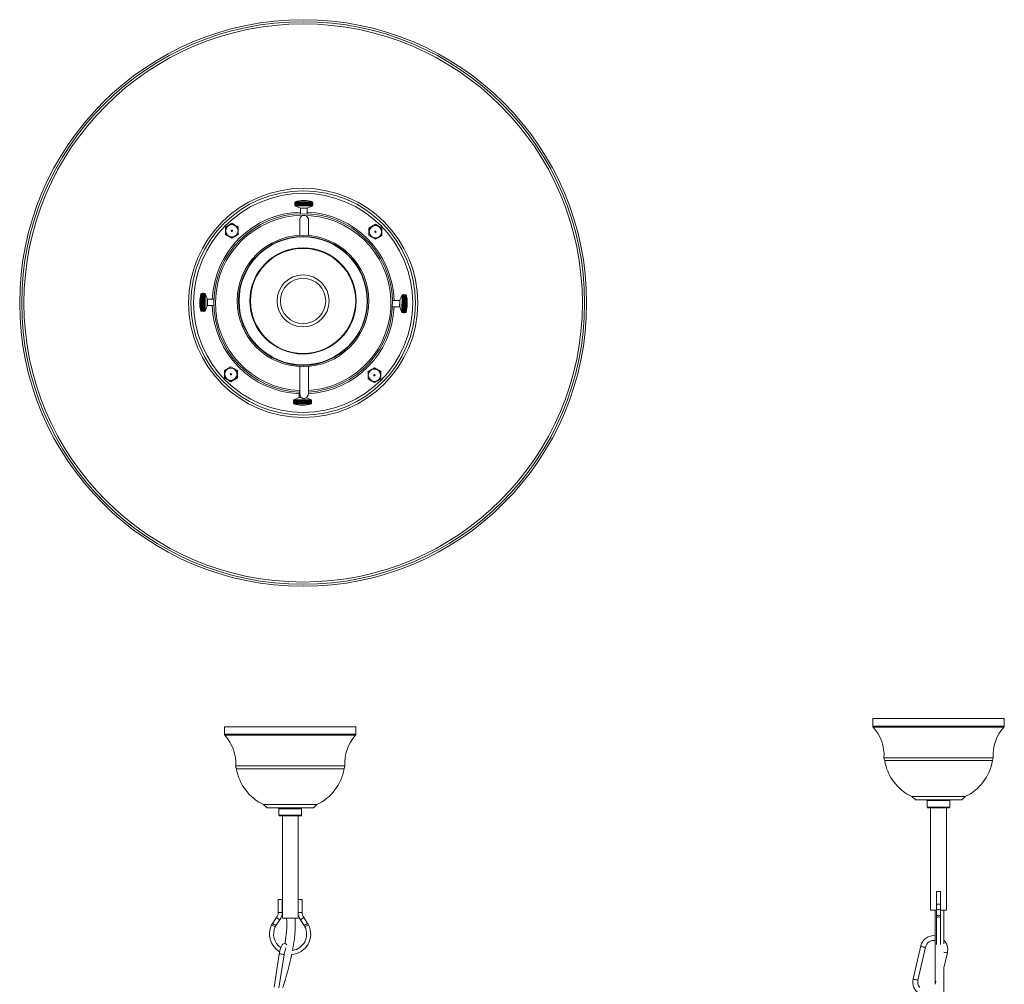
# Model space of a CAD drawing. Header units: millimetres. Extents: x -238 to 509, y -1369 to 291.
# Tile 7 of 7: x -232 to 374, y -304 to 291. Entities that reach past the tile are written whole.
import ezdxf

# ---------------------------------------------------------------- set-up
doc = ezdxf.new("R2010")
doc.units = ezdxf.units.MM

msp = doc.modelspace()

# ---------------------------------------------------------------- linework, layer by layer
at = {"color": 7, "linetype": 'Continuous', "lineweight": 15}
for p, q in [((-62.29, 175.95), (-58.92, 174.62)), ((-61.67, 178.18), (-61.69, 176.26)), ((-61.37, 178.18), (-61.38, 176.26)), ((-61.01, 178.17), (-61.02, 176.26)), ((-60.61, 178.17), (-60.62, 176.26)), ((-60.16, 178.17), (-60.18, 176.25)), ((-59.68, 178.17), (-59.7, 176.25)), ((-59.17, 178.16), (-59.19, 176.25)), ((-58.64, 178.16), (-58.65, 176.24)), ((-58.08, 178.16), (-58.09, 176.24)), ((-57.51, 178.15), (-57.52, 176.24)), ((-56.93, 178.15), (-56.94, 176.23)), ((-56.35, 178.14), (-56.37, 176.23)), ((-55.78, 178.14), (-55.79, 176.22)), ((-55.22, 178.14), (-55.23, 176.22)), ((-54.8, 174.59), (-51.41, 175.88)), ((-54.67, 178.13), (-54.69, 176.22)), ((-54.15, 178.13), (-54.17, 176.21)), ((-53.66, 178.13), (-53.67, 176.21)), ((-53.21, 178.12), (-53.22, 176.21)), ((-52.79, 178.12), (-52.8, 176.2)), ((-52.42, 178.12), (-52.43, 176.2)), ((-52.09, 178.11), (-52.11, 176.2)), ((-58.86, 174.52), (-58.88, 171.08)), ((-54.88, 171.05), (-54.86, 174.5)), ((-101.15, 165.18), (-105.12, 162.89)), ((-97.18, 162.89), (-101.15, 165.18)), ((-59.34, 167.2), (-59.34, 157.66)), ((-54.04, 157.68), (-54.04, 167.2)), ((-12.76, 164.58), (-16.73, 162.29)), ((-8.79, 162.29), (-12.76, 164.58)), ((-105.12, 162.89), (-105.12, 158.3)), ((-105.12, 158.3), (-101.15, 156.01)), ((-101.15, 156.01), (-97.18, 158.3)), ((-97.18, 162.89), (-97.18, 158.3)), ((-16.73, 162.29), (-16.73, 157.71)), ((-16.73, 157.71), (-12.76, 155.42)), ((-12.76, 155.42), (-8.79, 157.71)), ((-8.79, 162.29), (-8.79, 157.71)), ((-120.06, 122.03), (-120.13, 111.03)), ((-119.84, 121.43), (-117.93, 121.41)), ((-117.7, 122.01), (-117.78, 111.01)), ((-116.32, 118.57), (-117.61, 121.95)), ((-119.88, 116.17), (-117.96, 116.16)), ((-119.88, 115.6), (-117.97, 115.58)), ((-119.87, 117.89), (-117.95, 117.88)), ((-119.87, 117.33), (-117.96, 117.31)), ((-119.87, 116.75), (-117.96, 116.74)), ((-119.86, 119.48), (-117.94, 119.47)), ((-119.86, 118.98), (-117.94, 118.97)), ((-119.86, 118.45), (-117.95, 118.43)), ((-119.85, 121.13), (-117.93, 121.12)), ((-119.85, 120.78), (-117.93, 120.77)), ((-119.85, 120.39), (-117.94, 120.38)), ((-119.85, 119.96), (-117.94, 119.94)), ((-112.2, 118.47), (-116.23, 118.5)), ((2.17, 117.71), (-2.28, 117.74)), ((3.6, 121.13), (2.26, 117.77)), ((3.62, 110.2), (3.69, 121.2)), ((5.8, 116.64), (3.88, 116.66)), ((5.79, 116.07), (3.88, 116.08)), ((5.79, 115.49), (3.88, 115.5)), ((5.81, 118.28), (3.89, 118.29)), ((5.81, 117.76), (3.89, 117.77)), ((5.8, 117.21), (3.89, 117.22)), ((5.82, 119.66), (3.9, 119.68)), ((5.82, 119.24), (3.9, 119.25)), ((5.81, 118.78), (3.9, 118.79)), ((5.82, 120.37), (3.91, 120.39)), ((5.82, 120.04), (3.91, 120.06)), ((5.98, 110.18), (6.05, 121.18)), ((-119.91, 112.19), (-117.99, 112.17)), ((-119.91, 111.85), (-117.99, 111.84)), ((-119.91, 111.57), (-117.99, 111.55)), ((-119.9, 113.46), (-117.98, 113.45)), ((-119.9, 112.99), (-117.98, 112.98)), ((-119.9, 112.57), (-117.99, 112.56)), ((-119.89, 115.03), (-117.97, 115.02)), ((-119.89, 114.48), (-117.97, 114.47)), ((-119.89, 113.96), (-117.98, 113.94)), ((-117.68, 111.07), (-116.35, 114.44)), ((-116.25, 114.5), (-112.23, 114.47)), ((-2.3, 113.74), (2.14, 113.71)), ((2.23, 113.64), (3.53, 110.26)), ((5.76, 110.8), (3.84, 110.81)), ((5.77, 112.28), (3.85, 112.29)), ((5.77, 111.84), (3.85, 111.85)), ((5.76, 111.45), (3.85, 111.46)), ((5.76, 111.1), (3.85, 111.11)), ((5.78, 113.79), (3.86, 113.8)), ((5.78, 113.26), (3.86, 113.27)), ((5.77, 112.75), (3.86, 112.77)), ((5.79, 114.91), (3.87, 114.93)), ((5.78, 114.35), (3.87, 114.36)), ((5.1, 110.11), (5.75, 110.15)), ((-101.74, 76.79), (-105.71, 74.5)), ((-105.71, 74.5), (-105.71, 69.92)), ((-97.77, 74.5), (-101.74, 76.79)), ((-97.77, 74.5), (-97.77, 69.92)), ((-59.34, 77.03), (-59.34, 59.93)), ((-54.04, 77.09), (-54.04, 59.92)), ((-13.36, 76.2), (-17.32, 73.91)), ((-17.32, 73.91), (-17.32, 69.32)), ((-9.39, 73.91), (-13.36, 76.2)), ((-9.39, 73.91), (-9.39, 69.32)), ((-105.71, 69.92), (-101.74, 67.63)), ((-101.74, 67.63), (-97.77, 69.92)), ((-17.32, 69.32), (-13.36, 67.03)), ((-13.36, 67.03), (-9.39, 69.32)), ((-59.62, 61.16), (-59.64, 57.91)), ((-63.15, 56.44), (-52.15, 56.36)), ((-59.71, 57.82), (-63.09, 56.53)), ((-62.53, 54.3), (-62.52, 56.21)), ((-62.23, 54.3), (-62.22, 56.21)), ((-61.88, 54.29), (-61.86, 56.21)), ((-61.48, 54.29), (-61.47, 56.21)), ((-61.04, 54.29), (-61.03, 56.2)), ((-60.56, 54.28), (-60.55, 56.2)), ((-60.05, 54.28), (-60.04, 56.2)), ((-59.52, 54.28), (-59.51, 56.19)), ((-58.96, 54.27), (-58.95, 56.19)), ((-58.4, 54.27), (-58.38, 56.18)), ((-57.82, 54.27), (-57.81, 56.18)), ((-57.24, 54.26), (-57.23, 56.18)), ((-56.67, 54.26), (-56.65, 56.17)), ((-56.1, 54.25), (-56.09, 56.17)), ((-55.56, 54.25), (-55.54, 56.17)), ((-52.22, 56.46), (-55.3, 57.68)), ((-55.03, 54.25), (-55.02, 56.16)), ((-54.54, 54.24), (-54.53, 56.16)), ((-54.08, 54.24), (-54.07, 56.16)), ((-53.66, 54.24), (-53.65, 56.15)), ((-53.28, 54.24), (-53.27, 56.15)), ((-52.95, 54.23), (-52.94, 56.15)), ((-63.17, 54.08), (-52.17, 54.01)), ((-105.73, -144.94), (-105.71, -149.55)), ((-105.73, -144.94), (-24.73, -144.94)), ((-24.75, -149.55), (-24.73, -144.94)), ((293.45, -139.98), (293.46, -144.59)), ((293.45, -139.98), (374.44, -139.98)), ((374.43, -144.59), (374.44, -139.98)), ((300.79, -165.83), (367.09, -165.83)), ((-98.38, -170.79), (-32.08, -170.79)), ((-81.7, -192.94), (-79.5, -194.94)), ((-81.7, -192.94), (-48.76, -192.94)), ((-50.96, -194.94), (-48.76, -192.94)), ((317.47, -187.98), (319.67, -189.98)), ((317.47, -187.98), (350.41, -187.98)), ((319.67, -189.98), (348.21, -189.98)), ((326.94, -190.48), (326.94, -194.48)), ((340.94, -194.48), (340.94, -190.48)), ((348.21, -189.98), (350.41, -187.98)), ((-79.5, -194.94), (-50.96, -194.94)), ((-72.23, -195.44), (-72.23, -199.44)), ((-58.73, -199.94), (-71.73, -199.94)), ((-70.08, -199.94), (-70.08, -262.94)), ((-60.38, -251.3), (-60.38, -199.94)), ((-58.23, -199.44), (-58.23, -195.44)), ((340.44, -194.98), (327.44, -194.98)), ((329.09, -194.98), (329.09, -257.98)), ((338.79, -257.98), (338.79, -194.98)), ((332.69, -246.52), (332.69, -279.15)), ((335.19, -246.52), (332.69, -246.52)), ((335.19, -279.15), (335.19, -246.52)), ((-72.68, -251.48), (-72.68, -259.32)), ((-72.68, -251.48), (-70.18, -251.48)), ((-70.18, -259.32), (-70.18, -251.48)), ((-60.38, -259.32), (-60.38, -251.48)), ((-57.88, -251.48), (-60.38, -251.48)), ((-57.88, -259.32), (-57.88, -251.48)), ((-60.38, -262.94), (-60.38, -259.42)), ((332.69, -257.98), (329.09, -257.98)), ((331.92, -257.98), (331.92, -303.16)), ((338.79, -257.98), (335.19, -257.98)), ((337.22, -278.69), (337.22, -257.98)), ((-73.68, -262.56), (-76.08, -266.08)), ((-74.01, -267.49), (-71.61, -263.96)), ((-60.38, -262.94), (-70.08, -262.94)), ((-58.95, -263.96), (-56.55, -267.49)), ((-54.49, -266.08), (-56.88, -262.56)), ((323, -280.03), (318.35, -300.3)), ((321.26, -301.03), (325.92, -280.71)), ((337.21, -293.53), (339.38, -284.09)), ((-71.97, -285.09), (-75.2, -305.42)), ((-72.22, -305.79), (-69.01, -285.56)), ((337.22, -982.71), (337.22, -293.48)), ((332.26, -301.68), (331.81, -303.64))]:
    msp.add_line(p, q, dxfattribs=at)
at = {"color": 8, "linetype": 'Continuous', "lineweight": 15}
for p, q in [((-51.41, 175.88), (-62.29, 175.95)), ((-51.41, 178.43), (-62.26, 178.5)), ((-54.8, 174.59), (-58.92, 174.62)), ((-54.86, 174.5), (-58.86, 174.52)), ((-120.16, 121.96), (-120.23, 111.1)), ((-117.61, 121.95), (-117.68, 111.07)), ((-116.32, 118.57), (-116.35, 114.44)), ((-116.23, 118.5), (-116.25, 114.5)), ((2.14, 113.71), (2.17, 117.71)), ((2.23, 113.64), (2.26, 117.77)), ((3.53, 110.26), (3.6, 121.13)), ((6.07, 110.25), (6.14, 121.11)), ((-63.09, 56.53), (-52.22, 56.46)), ((-59.71, 57.82), (-58.32, 57.81)), ((-59.64, 57.91), (-58.42, 57.91)), ((-63.1, 53.98), (-52.24, 53.91)), ((293.46, -144.59), (374.43, -144.59)), ((293.72, -145.26), (374.17, -145.26)), ((-105.71, -149.55), (-24.75, -149.55)), ((-105.46, -150.22), (-25.01, -150.22)), ((-98.81, -169.09), (-31.65, -169.09)), ((300.36, -164.13), (367.52, -164.13)), ((340.94, -190.48), (326.94, -190.48)), ((-58.23, -195.44), (-72.23, -195.44)), ((-72.23, -199.44), (-58.23, -199.44)), ((326.94, -194.48), (340.94, -194.48)), ((335.19, -254.36), (332.69, -254.36)), ((-72.68, -259.32), (-70.18, -259.32)), ((-57.88, -259.32), (-60.38, -259.32)), ((-76.08, -266.08), (-74.01, -267.49)), ((-73.68, -262.56), (-71.61, -263.96)), ((-56.88, -262.56), (-58.95, -263.96)), ((-54.49, -266.08), (-56.55, -267.49)), ((-76.66, -267.08), (-74.42, -268.18)), ((-53.9, -267.08), (-56.15, -268.18))]:
    msp.add_line(p, q, dxfattribs=at)
at = {"color": 7, "linetype": 'Continuous', "lineweight": 15, "flags": 128}
for points in [[(-62.38, 176.27), (-62.43, 177.4), (-62.37, 178.18)], [(-62.35, 178.18), (-62.42, 177.1), (-62.36, 176.27)], [(-62.36, 176.27), (-62.4, 177.4), (-62.35, 178.18)], [(-62.27, 178.18), (-62.36, 177.1), (-62.28, 176.27)], [(-62.28, 176.27), (-62.31, 177.4), (-62.27, 178.18)], [(-62.13, 178.18), (-62.23, 177.1), (-62.14, 176.27)], [(-62.14, 176.27), (-62.15, 177.4), (-62.13, 178.18)], [(-61.93, 178.18), (-62.04, 177.1), (-61.94, 176.27)], [(-61.94, 176.27), (-61.94, 177.4), (-61.93, 178.18)], [(-61.67, 178.18), (-61.79, 177.09), (-61.69, 176.26)], [(-61.69, 176.26), (-61.67, 177.4), (-61.67, 178.18)], [(-61.37, 178.18), (-61.5, 177.09), (-61.38, 176.26)], [(-61.38, 176.26), (-61.35, 177.39), (-61.37, 178.18)], [(-61.01, 178.17), (-61.15, 177.09), (-61.02, 176.26)], [(-61.02, 176.26), (-60.98, 177.39), (-61.01, 178.17)], [(-60.61, 178.17), (-60.75, 177.09), (-60.62, 176.26)], [(-60.62, 176.26), (-60.57, 177.39), (-60.61, 178.17)], [(-60.16, 178.17), (-60.31, 177.08), (-60.18, 176.25)], [(-60.18, 176.25), (-60.11, 177.39), (-60.16, 178.17)], [(-59.68, 178.17), (-59.83, 177.08), (-59.7, 176.25)], [(-59.7, 176.25), (-59.62, 177.38), (-59.68, 178.17)], [(-59.17, 178.16), (-59.32, 177.08), (-59.19, 176.25)], [(-59.19, 176.25), (-59.1, 177.38), (-59.17, 178.16)], [(-58.64, 178.16), (-58.78, 177.07), (-58.65, 176.24)], [(-58.65, 176.24), (-58.55, 177.37), (-58.64, 178.16)], [(-58.08, 178.16), (-58.22, 177.07), (-58.09, 176.24)], [(-58.09, 176.24), (-57.98, 177.37), (-58.08, 178.16)], [(-57.51, 178.15), (-57.65, 177.07), (-57.52, 176.24)], [(-57.52, 176.24), (-57.4, 177.37), (-57.51, 178.15)], [(-56.93, 178.15), (-57.07, 177.06), (-56.94, 176.23)], [(-56.94, 176.23), (-56.82, 177.36), (-56.93, 178.15)], [(-56.35, 178.14), (-56.48, 177.06), (-56.37, 176.23)], [(-56.37, 176.23), (-56.23, 177.36), (-56.35, 178.14)], [(-55.78, 178.14), (-55.9, 177.06), (-55.79, 176.22)], [(-55.79, 176.22), (-55.66, 177.36), (-55.78, 178.14)], [(-55.22, 178.14), (-55.33, 177.05), (-55.23, 176.22)], [(-55.23, 176.22), (-55.09, 177.35), (-55.22, 178.14)], [(-54.67, 178.13), (-54.77, 177.05), (-54.69, 176.22)], [(-54.69, 176.22), (-54.55, 177.35), (-54.67, 178.13)], [(-54.15, 178.13), (-54.24, 177.04), (-54.17, 176.21)], [(-54.17, 176.21), (-54.03, 177.34), (-54.15, 178.13)], [(-53.66, 178.13), (-53.74, 177.04), (-53.67, 176.21)], [(-53.67, 176.21), (-53.54, 177.34), (-53.66, 178.13)], [(-53.21, 178.12), (-53.27, 177.04), (-53.22, 176.21)], [(-53.22, 176.21), (-53.08, 177.34), (-53.21, 178.12)], [(-52.79, 178.12), (-52.84, 177.03), (-52.8, 176.2)], [(-52.8, 176.2), (-52.67, 177.34), (-52.79, 178.12)], [(-52.42, 178.12), (-52.45, 177.03), (-52.43, 176.2)], [(-52.43, 176.2), (-52.3, 177.33), (-52.42, 178.12)], [(-52.09, 178.11), (-52.11, 177.03), (-52.11, 176.2)], [(-52.11, 176.2), (-51.99, 177.33), (-52.09, 178.11)], [(-51.82, 178.11), (-51.83, 177.03), (-51.83, 176.2)], [(-51.83, 176.2), (-51.72, 177.33), (-51.82, 178.11)], [(-51.6, 178.11), (-51.6, 177.03), (-51.62, 176.2)], [(-51.62, 176.2), (-51.52, 177.33), (-51.6, 178.11)], [(-51.45, 178.11), (-51.42, 177.03), (-51.46, 176.2)], [(-51.46, 176.2), (-51.37, 177.33), (-51.45, 178.11)], [(-51.34, 178.11), (-51.31, 177.02), (-51.36, 176.19)], [(-51.36, 176.19), (-51.28, 177.33), (-51.34, 178.11)], [(-51.3, 178.11), (-51.25, 177.02), (-51.32, 176.19)], [(-51.32, 176.19), (-51.25, 177.33), (-51.3, 178.11)], [(-119.84, 122.05), (-118.75, 122.11), (-117.92, 122.04)], [(-117.92, 122.03), (-119.05, 122.11), (-119.84, 122.05)], [(-119.84, 122.05), (-118.75, 122.09), (-117.92, 122.03)], [(-117.92, 121.97), (-119.06, 122.05), (-119.84, 121.98)], [(-119.84, 121.98), (-118.75, 122.01), (-117.92, 121.97)], [(-117.93, 121.84), (-119.06, 121.94), (-119.84, 121.85)], [(-119.84, 121.85), (-118.76, 121.87), (-117.93, 121.84)], [(-117.93, 121.65), (-119.06, 121.76), (-119.84, 121.67)], [(-119.84, 121.67), (-118.76, 121.67), (-117.93, 121.65)], [(-117.93, 121.41), (-119.06, 121.53), (-119.84, 121.43)], [(-119.84, 121.43), (-118.76, 121.41), (-117.93, 121.41)], [(5.83, 121.21), (4.74, 121.28), (3.91, 121.22)], [(3.91, 121.22), (5.05, 121.27), (5.83, 121.21)], [(-117.96, 116.16), (-119.09, 116.28), (-119.88, 116.17)], [(-119.88, 116.17), (-118.79, 116.03), (-117.96, 116.16)], [(-117.97, 115.58), (-119.1, 115.7), (-119.88, 115.6)], [(-119.88, 115.6), (-118.8, 115.45), (-117.97, 115.58)], [(-117.95, 117.88), (-119.08, 118.02), (-119.87, 117.89)], [(-119.87, 117.89), (-118.78, 117.78), (-117.95, 117.88)], [(-117.96, 117.31), (-119.09, 117.45), (-119.87, 117.33)], [(-119.87, 117.33), (-118.79, 117.2), (-117.96, 117.31)], [(-117.96, 116.74), (-119.09, 116.87), (-119.87, 116.75)], [(-119.87, 116.75), (-118.79, 116.62), (-117.96, 116.74)], [(-117.94, 119.47), (-119.07, 119.61), (-119.86, 119.48)], [(-119.86, 119.48), (-118.77, 119.4), (-117.94, 119.47)], [(-117.94, 118.97), (-119.08, 119.11), (-119.86, 118.98)], [(-119.86, 118.98), (-118.78, 118.88), (-117.94, 118.97)], [(-117.95, 118.43), (-119.08, 118.57), (-119.86, 118.45)], [(-119.86, 118.45), (-118.78, 118.34), (-117.95, 118.43)], [(-117.93, 121.12), (-119.06, 121.24), (-119.85, 121.13)], [(-119.85, 121.13), (-118.76, 121.1), (-117.93, 121.12)], [(-117.93, 120.77), (-119.06, 120.9), (-119.85, 120.78)], [(-119.85, 120.78), (-118.76, 120.74), (-117.93, 120.77)], [(-117.94, 120.38), (-119.07, 120.51), (-119.85, 120.39)], [(-119.85, 120.39), (-118.77, 120.33), (-117.94, 120.38)], [(-117.94, 119.94), (-119.07, 120.08), (-119.85, 119.96)], [(-119.85, 119.96), (-118.77, 119.89), (-117.94, 119.94)], [(5.8, 116.64), (4.71, 116.79), (3.88, 116.66)], [(3.88, 116.66), (5.01, 116.54), (5.8, 116.64)], [(5.79, 116.07), (4.71, 116.21), (3.88, 116.08)], [(3.88, 116.08), (5.01, 115.96), (5.79, 116.07)], [(5.79, 115.49), (4.71, 115.62), (3.88, 115.5)], [(3.88, 115.5), (5.01, 115.38), (5.79, 115.49)], [(5.81, 118.28), (4.72, 118.43), (3.89, 118.29)], [(3.89, 118.29), (5.02, 118.21), (5.81, 118.28)], [(5.81, 117.76), (4.72, 117.9), (3.89, 117.77)], [(3.89, 117.77), (5.02, 117.67), (5.81, 117.76)], [(5.8, 117.21), (4.72, 117.35), (3.89, 117.22)], [(3.89, 117.22), (5.02, 117.12), (5.8, 117.21)], [(5.82, 119.66), (4.73, 119.8), (3.9, 119.68)], [(3.9, 119.68), (5.03, 119.63), (5.82, 119.66)], [(5.82, 119.24), (4.73, 119.38), (3.9, 119.25)], [(3.9, 119.25), (5.03, 119.19), (5.82, 119.24)], [(5.81, 118.78), (4.73, 118.92), (3.9, 118.79)], [(3.9, 118.79), (5.03, 118.72), (5.81, 118.78)], [(5.83, 121.16), (4.74, 121.24), (3.91, 121.17)], [(3.91, 121.17), (5.04, 121.21), (5.83, 121.16)], [(5.83, 121.05), (4.74, 121.15), (3.91, 121.06)], [(3.91, 121.06), (5.04, 121.08), (5.83, 121.05)], [(5.83, 120.88), (4.74, 120.99), (3.91, 120.89)], [(3.91, 120.89), (5.04, 120.9), (5.83, 120.88)], [(5.82, 120.66), (4.74, 120.77), (3.91, 120.67)], [(3.91, 120.67), (5.04, 120.66), (5.82, 120.66)], [(5.82, 120.37), (4.74, 120.5), (3.91, 120.39)], [(3.91, 120.39), (5.04, 120.37), (5.82, 120.37)], [(5.82, 120.04), (4.74, 120.18), (3.91, 120.06)], [(3.91, 120.06), (5.04, 120.02), (5.82, 120.04)], [(-117.99, 112.17), (-119.12, 112.21), (-119.91, 112.19)], [(-119.91, 112.19), (-118.82, 112.05), (-117.99, 112.17)], [(-117.99, 111.84), (-119.12, 111.86), (-119.91, 111.85)], [(-119.91, 111.85), (-118.82, 111.73), (-117.99, 111.84)], [(-119.91, 111.57), (-118.83, 111.45), (-117.99, 111.55)], [(-117.99, 111.55), (-119.13, 111.56), (-119.91, 111.57)], [(-119.91, 111.34), (-118.83, 111.23), (-118, 111.33)], [(-118, 111.33), (-119.13, 111.32), (-119.91, 111.34)], [(-119.91, 111.17), (-118.83, 111.07), (-118, 111.15)], [(-118, 111.15), (-119.13, 111.13), (-119.91, 111.17)], [(-119.91, 111.05), (-118.83, 110.97), (-118, 111.04)], [(-118, 111.04), (-119.13, 111.01), (-119.91, 111.05)], [(-119.91, 111), (-118.83, 110.93), (-118, 110.99)], [(-118, 110.99), (-119.13, 110.94), (-119.91, 111)], [(-117.98, 113.45), (-119.11, 113.52), (-119.9, 113.46)], [(-119.9, 113.46), (-118.81, 113.31), (-117.98, 113.45)], [(-117.98, 112.98), (-119.12, 113.04), (-119.9, 112.99)], [(-119.9, 112.99), (-118.82, 112.85), (-117.98, 112.98)], [(-117.99, 112.56), (-119.12, 112.6), (-119.9, 112.57)], [(-119.9, 112.57), (-118.82, 112.43), (-117.99, 112.56)], [(-117.97, 115.02), (-119.1, 115.12), (-119.89, 115.03)], [(-119.89, 115.03), (-118.8, 114.89), (-117.97, 115.02)], [(-117.97, 114.47), (-119.11, 114.57), (-119.89, 114.48)], [(-119.89, 114.48), (-118.81, 114.34), (-117.97, 114.47)], [(-117.98, 113.94), (-119.11, 114.03), (-119.89, 113.96)], [(-119.89, 113.96), (-118.81, 113.81), (-117.98, 113.94)], [(5.76, 110.8), (4.67, 110.81), (3.84, 110.81)], [(3.84, 110.81), (4.97, 110.7), (5.76, 110.8)], [(5.76, 110.55), (4.67, 110.55), (3.84, 110.57)], [(3.84, 110.57), (4.97, 110.46), (5.76, 110.55)], [(5.76, 110.37), (4.67, 110.35), (3.84, 110.38)], [(3.84, 110.38), (4.97, 110.28), (5.76, 110.37)], [(5.75, 110.23), (4.67, 110.21), (3.84, 110.25)], [(3.84, 110.25), (4.97, 110.16), (5.75, 110.23)], [(5.75, 110.16), (4.67, 110.12), (3.84, 110.18)], [(3.84, 110.18), (4.97, 110.1), (5.75, 110.16)], [(5.75, 110.15), (4.67, 110.1), (3.84, 110.17)], [(5.77, 112.28), (4.68, 112.35), (3.85, 112.29)], [(3.85, 112.29), (4.98, 112.15), (5.77, 112.28)], [(5.77, 111.84), (4.68, 111.9), (3.85, 111.85)], [(3.85, 111.85), (4.98, 111.72), (5.77, 111.84)], [(5.76, 111.45), (4.68, 111.49), (3.85, 111.46)], [(3.85, 111.46), (4.98, 111.33), (5.76, 111.45)], [(5.76, 111.1), (4.68, 111.13), (3.85, 111.11)], [(3.85, 111.11), (4.98, 110.99), (5.76, 111.1)], [(5.78, 113.79), (4.69, 113.9), (3.86, 113.8)], [(3.86, 113.8), (4.99, 113.67), (5.78, 113.79)], [(5.78, 113.26), (4.69, 113.35), (3.86, 113.27)], [(3.86, 113.27), (4.99, 113.13), (5.78, 113.26)], [(5.77, 112.75), (4.69, 112.84), (3.86, 112.77)], [(3.86, 112.77), (4.99, 112.63), (5.77, 112.75)], [(5.79, 114.91), (4.7, 115.04), (3.87, 114.93)], [(3.87, 114.93), (5, 114.79), (5.79, 114.91)], [(5.78, 114.35), (4.7, 114.46), (3.87, 114.36)], [(3.87, 114.36), (5, 114.22), (5.78, 114.35)], [(-59.34, 60.67), (-59.12, 59.09), (-58.62, 58.11), (-58.08, 57.59), (-57.72, 57.39), (-57.42, 57.29), (-57.3, 57.27), (-57.24, 57.25), (-57.18, 57.24), (-57.16, 57.24), (-57.13, 57.24), (-57.11, 57.23), (-57.08, 57.23), (-57.06, 57.22), (-57.04, 57.22), (-56.98, 57.21), (-56.87, 57.2), (-56.76, 57.19), (-56.33, 57.21), (-55.73, 57.4), (-55.23, 57.73), (-54.7, 58.34), (-54.24, 59.31), (-54.04, 60.67)], [(-63.2, 54.3), (-63.25, 55.39), (-63.18, 56.22)], [(-63.17, 56.22), (-63.25, 55.09), (-63.18, 54.3)], [(-63.18, 54.3), (-63.22, 55.39), (-63.17, 56.22)], [(-63.09, 56.22), (-63.18, 55.09), (-63.11, 54.3)], [(-63.11, 54.3), (-63.14, 55.39), (-63.09, 56.22)], [(-62.96, 56.22), (-63.06, 55.08), (-62.97, 54.3)], [(-62.97, 54.3), (-62.99, 55.39), (-62.96, 56.22)], [(-62.77, 56.21), (-62.88, 55.08), (-62.78, 54.3)], [(-62.78, 54.3), (-62.78, 55.38), (-62.77, 56.21)], [(-62.52, 56.21), (-62.63, 55.08), (-62.53, 54.3)], [(-62.53, 54.3), (-62.52, 55.38), (-62.52, 56.21)], [(-62.22, 56.21), (-62.34, 55.08), (-62.23, 54.3)], [(-62.23, 54.3), (-62.2, 55.38), (-62.22, 56.21)], [(-61.86, 56.21), (-61.99, 55.08), (-61.88, 54.29)], [(-61.88, 54.29), (-61.83, 55.38), (-61.86, 56.21)], [(-61.47, 56.21), (-61.6, 55.08), (-61.48, 54.29)], [(-61.48, 54.29), (-61.42, 55.38), (-61.47, 56.21)], [(-61.03, 56.2), (-61.16, 55.07), (-61.04, 54.29)], [(-61.04, 54.29), (-60.97, 55.37), (-61.03, 56.2)], [(-60.55, 56.2), (-60.69, 55.07), (-60.56, 54.28)], [(-60.56, 54.28), (-60.48, 55.37), (-60.55, 56.2)], [(-60.04, 56.2), (-60.18, 55.07), (-60.05, 54.28)], [(-60.05, 54.28), (-59.96, 55.37), (-60.04, 56.2)], [(-59.51, 56.19), (-59.65, 55.06), (-59.52, 54.28)], [(-59.52, 54.28), (-59.41, 55.36), (-59.51, 56.19)], [(-58.95, 56.19), (-59.09, 55.06), (-58.96, 54.27)], [(-58.96, 54.27), (-58.85, 55.36), (-58.95, 56.19)], [(-58.38, 56.18), (-58.52, 55.05), (-58.4, 54.27)], [(-58.4, 54.27), (-58.27, 55.35), (-58.38, 56.18)], [(-57.81, 56.18), (-57.93, 55.05), (-57.82, 54.27)], [(-57.82, 54.27), (-57.69, 55.35), (-57.81, 56.18)], [(-57.23, 56.18), (-57.35, 55.05), (-57.24, 54.26)], [(-57.24, 54.26), (-57.1, 55.35), (-57.23, 56.18)], [(-56.65, 56.17), (-56.77, 55.04), (-56.67, 54.26)], [(-56.67, 54.26), (-56.52, 55.34), (-56.65, 56.17)], [(-56.09, 56.17), (-56.19, 55.04), (-56.1, 54.25)], [(-56.1, 54.25), (-55.96, 55.34), (-56.09, 56.17)], [(-55.54, 56.17), (-55.64, 55.04), (-55.56, 54.25)], [(-55.56, 54.25), (-55.41, 55.33), (-55.54, 56.17)], [(-55.02, 56.16), (-55.1, 55.03), (-55.03, 54.25)], [(-55.03, 54.25), (-54.89, 55.33), (-55.02, 56.16)], [(-54.53, 56.16), (-54.6, 55.03), (-54.54, 54.24)], [(-54.54, 54.24), (-54.39, 55.33), (-54.53, 56.16)], [(-54.07, 56.16), (-54.13, 55.02), (-54.08, 54.24)], [(-54.08, 54.24), (-53.94, 55.33), (-54.07, 56.16)], [(-53.65, 56.15), (-53.69, 55.02), (-53.66, 54.24)], [(-53.66, 54.24), (-53.52, 55.32), (-53.65, 56.15)], [(-53.27, 56.15), (-53.3, 55.02), (-53.28, 54.24)], [(-53.28, 54.24), (-53.15, 55.32), (-53.27, 56.15)], [(-52.94, 56.15), (-52.96, 55.02), (-52.95, 54.23)], [(-52.95, 54.23), (-52.83, 55.32), (-52.94, 56.15)], [(-52.68, 54.23), (-52.56, 55.32), (-52.66, 56.15)], [(-52.66, 56.15), (-52.67, 55.02), (-52.68, 54.23)], [(-52.45, 54.23), (-52.35, 55.31), (-52.44, 56.14)], [(-52.44, 56.14), (-52.43, 55.01), (-52.45, 54.23)], [(-52.29, 54.23), (-52.19, 55.31), (-52.28, 56.14)], [(-52.28, 56.14), (-52.25, 55.01), (-52.29, 54.23)], [(-52.18, 54.23), (-52.1, 55.31), (-52.17, 56.14)], [(-52.17, 56.14), (-52.14, 55.01), (-52.18, 54.23)], [(-52.14, 54.23), (-52.07, 55.31), (-52.12, 56.14)], [(-52.12, 56.14), (-52.08, 55.01), (-52.14, 54.23)], [(-67.36, -279.3), (-67.42, -279.19), (-67.9, -278.79), (-68.55, -278.58), (-69.27, -278.65), (-69.78, -278.91), (-70.16, -279.26), (-70.48, -279.72), (-70.84, -280.48), (-71.19, -281.49), (-71.52, -282.77), (-71.81, -284.17), (-71.97, -285.09)], [(-69.01, -285.56), (-68.89, -284.86), (-68.64, -283.6), (-68.37, -282.54), (-68.11, -281.74), (-67.94, -281.33), (-67.87, -281.2), (-67.88, -281.2)]]:
    msp.add_lwpolyline(points, dxfattribs=at)
at = {"color": 8, "linetype": 'Continuous', "lineweight": 15, "flags": 128}
for points in [[(333.94, -257.6), (333.47, -257.65), (333.06, -257.8), (332.79, -258.03), (332.69, -258.3)], [(335.19, -258.3), (335.1, -258.03), (334.83, -257.8), (334.42, -257.65), (333.94, -257.6)], [(333.94, -261.12), (333.47, -261.17), (333.06, -261.33), (332.79, -261.55), (332.69, -261.82)], [(333.94, -262.12), (333.47, -262.16), (333.06, -262.28), (332.79, -262.46), (332.69, -262.67)], [(335.19, -261.82), (335.1, -261.55), (334.83, -261.33), (334.42, -261.17), (333.94, -261.12)], [(335.19, -262.67), (335.1, -262.46), (334.83, -262.28), (334.42, -262.16), (333.94, -262.12)], [(-71.97, -285.09), (-71.92, -285.03), (-71.67, -284.95), (-71.23, -284.93), (-70.69, -284.97), (-70.11, -285.06), (-69.59, -285.2), (-69.21, -285.35), (-69.02, -285.51), (-69.01, -285.56)], [(318.38, -300.27), (318.39, -300.33), (318.62, -300.47), (319.04, -300.62), (319.57, -300.77), (320.14, -300.9), (320.66, -300.98), (321.05, -301), (321.26, -300.96), (321.25, -300.93)]]:
    msp.add_lwpolyline(points, dxfattribs=at)
at = {"color": 7, "linetype": 'Continuous', "lineweight": 15}
for centre, radius in [((-57.25, 116.11), 174.54), ((-57.25, 116.11), 173.3), ((-57.25, 116.11), 171.91), ((-57.25, 116.11), 70.59), ((-57.25, 116.11), 69.13), ((-57.25, 116.11), 67.5), ((-101.15, 160.6), 3.81), ((-12.76, 160), 3.81), ((-101.15, 160.6), 0.452), ((-57.32, 117.38), 40.5), ((-12.76, 160), 0.452), ((-57.32, 117.38), 39.7), ((-57.32, 117.38), 39.68), ((-57.32, 117.38), 39.43), ((-57.32, 117.38), 32.73), ((-57.32, 117.38), 32.39), ((-57.32, 117.38), 16.02), ((-57.32, 117.38), 13.96), ((-101.74, 72.21), 3.81), ((-13.36, 71.62), 3.81), ((-101.74, 72.21), 0.452), ((-13.36, 71.62), 0.452)]:
    msp.add_circle(centre, radius, dxfattribs=at)
for centre, radius, start, end in [((-62.25, 176.05), 0.1, 179.61531, 248.33225), ((-62.23, 178.4), 0.1, 105.75935, 179.61531), ((-56.96, 159.71), 19.52, 73.47128, 105.75935), ((-51.43, 178.33), 0.1, 359.61531, 73.47128), ((-51.45, 175.97), 0.1, 290.89837, 359.61531), ((-57.25, 116.11), 55, 273.35392, 267.81335), ((-56.69, 167.46), 2.66, 354.33554, 185.66446), ((-58.96, 174.52), 0.1, 359.61531, 68.33225), ((-54.76, 174.5), 0.1, 110.89837, 179.61531), ((-101.15, 160.6), 3.97, 0, 300), ((-12.76, 160), 3.97, 240, 180), ((-101.44, 116.4), 19.52, 163.47128, 195.75935), ((-120.06, 121.93), 0.1, 89.61531, 163.47128), ((-117.7, 121.91), 0.1, 20.89837, 89.61531), ((-116.23, 118.6), 0.1, 200.89837, 269.61531), ((2.17, 117.81), 0.1, 269.61531, 338.33225), ((3.69, 121.1), 0.1, 89.61531, 158.33225), ((6.05, 121.08), 0.1, 15.75935, 89.61531), ((-12.64, 115.81), 19.52, 343.47128, 15.75935), ((-120.13, 111.13), 0.1, 195.75935, 269.61531), ((-117.78, 111.11), 0.1, 269.61531, 338.33225), ((-116.25, 114.4), 0.1, 89.61531, 158.33225), ((2.14, 113.61), 0.1, 20.89837, 89.61531), ((3.62, 110.3), 0.1, 200.89837, 269.61531), ((5.98, 110.28), 0.1, 269.61531, 343.47128), ((-101.74, 72.21), 3.97, 120, 60), ((-13.36, 71.62), 3.97, 60, 0), ((-63.05, 56.44), 0.1, 110.89837, 179.61531), ((-59.74, 57.91), 0.1, 290.89837, 359.61531), ((-55.54, 57.89), 0.1, 179.61531, 248.33225), ((-52.25, 56.36), 0.1, 359.61531, 68.33225), ((-63.07, 54.08), 0.1, 179.61531, 253.47128), ((-57.54, 72.7), 19.52, 253.47128, 285.75935), ((-52.27, 54.01), 0.1, 285.75935, 359.61531), ((294.46, -144.59), 1, 180.16335, 222.19254), ((274.59, -162.6), 25.82, 356.59831, 42.19254), ((393.3, -162.6), 25.82, 137.80746, 183.40169), ((373.43, -144.59), 1, 317.80746, 359.83665), ((-104.71, -149.55), 1, 180.16335, 222.19254), ((-124.58, -167.56), 25.82, 356.59831, 42.19254), ((-5.88, -167.56), 25.82, 137.80746, 183.40169), ((-25.75, -149.55), 1, 317.80746, 359.83665), ((-95.93, -169.26), 2.88, 176.59831, 211.86324), ((-34.53, -169.26), 2.88, 328.13676, 3.40169), ((303.24, -164.31), 2.88, 176.59831, 211.86324), ((330.61, -160.74), 30.25, 189.68847, 244.2593), ((337.28, -160.74), 30.25, 295.7407, 350.31153), ((364.65, -164.31), 2.88, 328.13676, 3.40169), ((-68.57, -165.7), 30.25, 189.68847, 244.2593), ((-61.9, -165.7), 30.25, 295.7407, 350.31153), ((326.44, -190.48), 0.5, 0, 90), ((341.44, -190.48), 0.5, 90, 180), ((-72.73, -195.44), 0.5, 0, 90), ((-71.73, -199.44), 0.5, 180, 270), ((-58.73, -199.44), 0.5, 270, 360), ((-57.73, -195.44), 0.5, 90, 180), ((327.44, -194.48), 0.5, 180, 270), ((340.44, -194.48), 0.5, 270, 360), ((-78.43, -259.32), 5.75, 325.75741, 0), ((-78.43, -259.32), 8.25, 325.75741, 0), ((-20.14, -259.32), 40.24, 179.99997, 180.1361), ((-52.13, -259.32), 8.25, 180.12561, 214.24259), ((-52.13, -259.32), 5.75, 180, 214.24259), ((-69.26, -270.72), 8.25, 145.75741, 153.80623), ((-132.68, -266.84), 65.3, 349.61474, 3.42498), ((-138.44, -266.82), 76.34, 347.89268, 2.91136), ((-61.31, -270.72), 8.25, 26.19377, 34.24259), ((-65.28, -272.68), 12.68, 153.80623, 239.33305), ((-65.28, -272.68), 10.18, 153.80623, 235.24274), ((-69.26, -270.72), 5.75, 145.75741, 153.80623), ((-65.28, -272.68), 12.68, 274.6864, 26.19377), ((-65.28, -272.68), 10.18, 278.72362, 26.19377), ((-61.31, -270.72), 5.75, 26.19377, 34.24259), ((330.98, -281.81), 8.18, 83.38888, 167.44472), ((330.96, -281.78), 5.16, 79.29891, 167.94725), ((331.33, -282.15), 8.27, 346.44215, 44.62573), ((-250.91, -245.54), 190.8, 341.67968, 348.01832), ((326.73, -302.15), 8.59, 167.28879, 238.96759), ((326.32, -302.22), 5.21, 165.70914, 221.39142)]:
    msp.add_arc(centre, radius, start, end, dxfattribs=at)
at = {"color": 8, "linetype": 'Continuous', "lineweight": 15}
for centre, radius, start, end in [((-57.25, 116.11), 56, 91.66203, 177.5686), ((-57.25, 116.11), 54, 273.41503, 267.77513), ((-57.25, 116.11), 56, 1.66203, 87.5686), ((-57.25, 116.11), 56, 181.66203, 267.5686), ((-57.25, 116.11), 56, 273.25034, 357.5686), ((325.2, -277.13), 3.65, 232.77792, 281.33552), ((338.74, -280.52), 3.63, 244.56994, 280.09554)]:
    msp.add_arc(centre, radius, start, end, dxfattribs=at)

doc.saveas('drawing.dxf')
